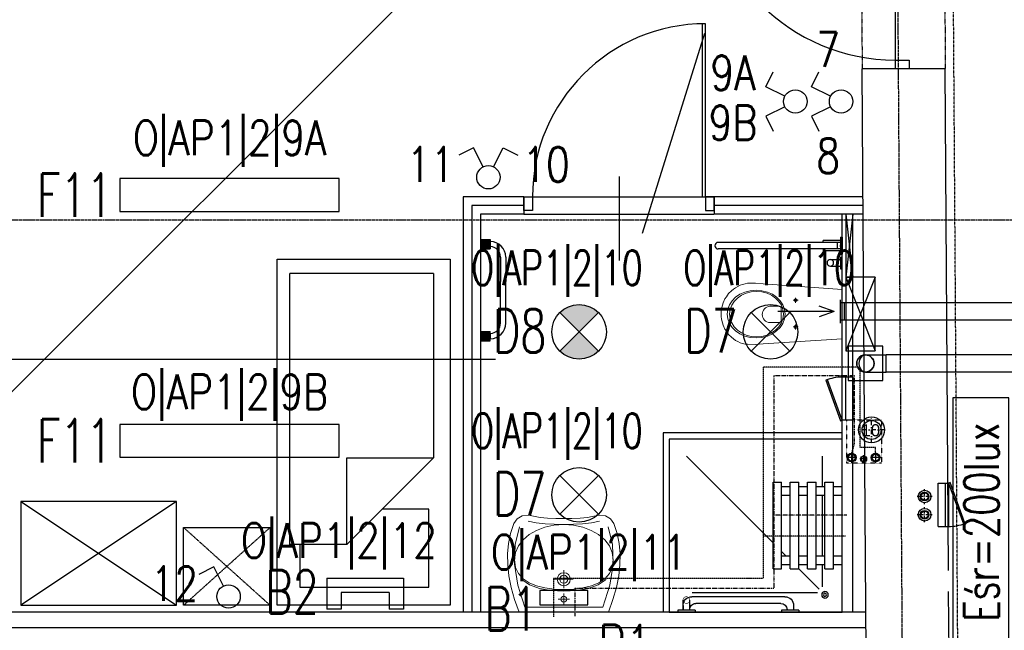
# Model space of a CAD drawing. Header units: inches. Extents: x -281236 to -70395, y 38777 to 102341.
# Tile 76 of 244: x -142724 to -142156, y 50287 to 50640. Entities that reach past the tile are written whole.
import ezdxf
from ezdxf.enums import TextEntityAlignment as Align

# ---------------------------------------------------------------- set-up
doc = ezdxf.new("R2010")
doc.units = ezdxf.units.IN
doc.header["$MEASUREMENT"] = 0
for name, pattern in [('00-inst$0$DASHDOT', [1, 0.5, -0.25, 0, -0.25]), ('CENTER', [2, 1.25, -0.25, 0.25, -0.25]), ('DASHDOT', [1, 0.5, -0.25, 0, -0.25]), ('DASHED', [0.75, 0.5, -0.25]), ('DASHED2', [0.375, 0.25, -0.125]), ('DIVIDE', [31.75, 12.7, -6.35, 0, -6.35, 0, -6.35])]:
    doc.linetypes.add(name, pattern=pattern)
doc.layers.get('0').update_dxf_attribs({"color": 101})
for name, color, linetype in [('Drz---drzwi', 5, 'Continuous'), ('E-90', 6, 'Continuous'), ('E-OPIS-POM', 6, 'Continuous'), ('E35', 6, 'Continuous'), ('Ins-kan', 54, 'Continuous'), ('Ins-went', 141, 'Continuous'), ('Ins-went-opis', 141, 'Continuous'), ('Ins-wod', 152, 'Continuous'), ('Mco-piony', 10, 'Continuous'), ('Mw-cr-rury', 160, 'DIVIDE'), ('Mw-wc-rury', 160, 'DASHDOT'), ('Os-osie glowne', 8, 'CENTER'), ('piony_K_nr', 240, 'Continuous'), ('Sc-cegla pelna', 32, 'Continuous'), ('Sc-gk', 120, 'Continuous'), ('Sc-gk-hatch', 8, 'Continuous'), ('Sc-nad', 5, 'DASHED2'), ('Sc-nadproza kon', 5, 'DASHED2'), ('stelaż_wc', 64, 'Continuous'), ('Suf-widok', 8, 'Continuous'), ('W-otwor-strop', 126, 'Continuous'), ('Wyp-grzejniki', 56, 'Continuous'), ('Wyp-meble', 155, 'Continuous'), ('Wyp-sanitar', 131, 'Continuous')]:
    doc.layers.add(name, color=color, linetype=linetype)
doc.styles.add('ROMANS', font='romans', dxfattribs={"width": 0.85})
doc.styles.add('TYTUL2', font='ARIAL.TTF')
doc.linetypes.add('BATTING', pattern='A,0.0001,-0.1,[134,ltypeshp.shx,S=0.1,R=0,X=-0.1,Y=0],-0.2,[134,ltypeshp.shx,S=0.1,R=180,X=0.1,Y=0],-0.1', length=0.4001)

# ---------------------------------------------------------------- blocks, each defined once
blk = doc.blocks.new('loz033')
blk.add_lwpolyline([(0, 200), (100, 200), (100, 0), (0, 0)], close=True)
for points in [[(86.95023490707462, 164.8447571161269), (86.95023490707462, 189.432731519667), (12.36357108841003, 189.432731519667), (12.36357108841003, 144.4367480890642), (39.3564732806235, 144.4367480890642)], [(9.764482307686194, 114.8447571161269), (59.76448230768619, 164.8447571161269)], [(59.76448230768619, 164.8447571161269), (59.76448230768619, 114.8447571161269), (9.764482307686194, 114.8447571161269)], [(59.76448230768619, 164.8447571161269), (92.63855321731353, 164.8447571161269), (92.63855321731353, 8.301362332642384)], [(9.764482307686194, 8.301362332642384), (9.764482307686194, 114.8447571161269)], [(9.764482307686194, 8.301362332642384), (92.63855321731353, 8.301362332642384)]]:
    blk.add_lwpolyline(points)
blk = doc.blocks.new('_szafka_nocna')
blk.add_lwpolyline([(-25, 0), (25, 0), (25, -45), (-25, -45)], close=True)
at = {"linetype": 'DASHED2'}
for points in [[(25, 0), (-25, -45)], [(-25, 0), (25, -45)]]:
    blk.add_lwpolyline(points, dxfattribs=at)
blk = doc.blocks.new('_0630_szafa_1os')
blk.add_lwpolyline([(-90.00000000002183, 0), (-90.00000000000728, -60), (-7.275957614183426e-12, -60), (0, 0)], close=True)
for points in [[(-90.00000000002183, 0), (-7.275957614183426e-12, -60)], [(0, 0), (-90.00000000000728, -60)]]:
    blk.add_lwpolyline(points)
blk = doc.blocks.new('_0630_BRODZIK_NIEPELNOSPRAWNI')
for p, q in [((27.5145487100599, -5), (27.5145487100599, 0)), ((32.5145487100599, -5), (32.5145487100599, 0)), ((25.0145487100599, -10), (25.0145487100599, -5)), ((25.0145487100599, -5), (75.0145487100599, -5)), ((67.5145487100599, -5.000000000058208), (67.5145487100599, -5.820766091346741e-11)), ((72.5145487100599, -5.000000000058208), (72.5145487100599, -5.820766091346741e-11)), ((75.0145487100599, -10), (75.0145487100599, -5)), ((25.0145487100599, -10), (75.0145487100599, -10)), ((27.5145487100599, -15), (27.5145487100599, -10)), ((32.5145487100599, -15), (32.5145487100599, -10)), ((67.5145487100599, -15.00000000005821), (67.5145487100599, -10.00000000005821)), ((72.5145487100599, -15.00000000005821), (72.5145487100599, -10.00000000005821)), ((11.24549740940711, -86.65147187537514), (11.24549740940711, -14.30211374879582)), ((25.0145487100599, -25.01347514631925), (13.26359198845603, -13.26302274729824)), ((27.5145487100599, -11.55817966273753), (14.61417230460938, -11.55817966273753)), ((25.0145487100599, -20), (25.0145487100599, -15)), ((25.0145487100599, -15), (75.0145487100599, -15)), ((67.5145487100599, -11.55817966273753), (32.5145487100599, -11.55817966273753)), ((90.02909742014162, -11.55817966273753), (72.5145487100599, -11.55817966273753)), ((75.0145487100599, -20), (75.0145487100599, -15)), ((25.0145487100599, -20), (75.0145487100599, -20)), ((27.5145487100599, -25), (27.5145487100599, -20)), ((32.5145487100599, -25), (32.5145487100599, -20)), ((67.5145487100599, -25.00000000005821), (67.5145487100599, -20.00000000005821)), ((72.5145487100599, -25.00000000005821), (72.5145487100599, -20.00000000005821)), ((1.049999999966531, -25), (0.04999999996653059, -25)), ((1.049999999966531, -25), (1.049999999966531, -35)), ((3.849999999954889, -28.10000000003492), (1.049999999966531, -28.10000000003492)), ((25.0145487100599, -30), (25.0145487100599, -25)), ((25.0145487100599, -25), (75.0145487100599, -25)), ((75.0145487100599, -30), (75.0145487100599, -25)), ((1.549999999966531, -31.90000000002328), (1.049999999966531, -31.90000000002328)), ((8.849999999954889, -33.10000000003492), (8.849999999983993, -86.90000000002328)), ((25.0145487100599, -30), (75.0145487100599, -30)), ((27.5145487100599, -35), (27.5145487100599, -30)), ((32.50521209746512, -35), (32.50521209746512, -30)), ((32.5145487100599, -32.51315326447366), (32.50521209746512, -32.50381705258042)), ((32.5145487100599, -35), (32.5145487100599, -30)), ((35.00150217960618, -35), (32.5145487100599, -32.51315326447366)), ((67.5145487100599, -35.00000000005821), (67.5145487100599, -30.00000000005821)), ((72.5145487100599, -35.00000000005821), (72.5145487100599, -30.00000000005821)), ((1.049999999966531, -35), (0.04999999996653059, -35)), ((5.049999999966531, -35.40000000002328), (5.049999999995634, -84.60000000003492)), ((25.0145487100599, -40), (25.0145487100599, -35)), ((25.0145487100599, -35), (75.0145487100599, -35)), ((75.0145487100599, -40), (75.0145487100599, -35)), ((25.0145487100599, -40), (75.0145487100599, -40)), ((90.02909742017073, -90.02523358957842), (40.00171677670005, -40)), ((1.049999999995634, -85.00000000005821), (0.04999999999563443, -85.00000000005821)), ((1.049999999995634, -85.00000000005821), (1.049999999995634, -95.00000000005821)), ((1.049999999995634, -88.10000000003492), (6.949999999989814, -88.07500000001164)), ((1.549999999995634, -88.10000000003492), (1.049999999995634, -88.10000000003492)), ((1.049999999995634, -91.90000000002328), (6.949999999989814, -91.92500000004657)), ((3.849999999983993, -91.90000000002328), (1.049999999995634, -91.90000000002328))]:
    blk.add_line(p, q)
blk.add_lwpolyline([(0, 0), (100.0000000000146, 0), (100.0000000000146, -100), (0, -100)], close=True)
at = {"linetype": 'DASHED', "ltscale": 0.5}
blk.add_lwpolyline([(103.5000000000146, 0), (103.5000000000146, -103.5), (0, -103.5)], dxfattribs=at)
for points in [[(100.0000000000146, 0), (103.5000000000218, 0)], [(1.049999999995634, -95.00000000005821), (0.0458230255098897, -95.00048435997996)], [(0, -100), (0, -103.5)]]:
    blk.add_lwpolyline(points)
at = {"const_width": 0.35}
blk.add_lwpolyline([(6.949999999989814, -88.07500000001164, 1), (6.949999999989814, -91.92500000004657, 1)], format="xyb", close=True, dxfattribs=at)
for radius in [1.900505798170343, 0.900505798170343]:
    blk.add_circle((9.999999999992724, -10.0000000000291), radius)
for centre, radius, start, end in [((3.849999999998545, -33.10000000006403), 5, 0, 90), ((1.550000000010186, -35.40000000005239), 3.5, 0, 90), ((1.549999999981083, -84.60000000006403), 3.5, 270, 0), ((3.849999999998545, -86.90000000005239), 5, 270, 0)]:
    blk.add_arc(centre, radius, start, end)
blk = doc.blocks.new('_0630_UMYWALKA_NIEPEŁNOSPRAWNY')
at = {"lineweight": 0}
for points in [[(0, -54.0117386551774), (4.599899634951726, -54.03674748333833), (9.416254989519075, -54.29201000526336), (13.64059101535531, -54.72405907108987), (16.46227673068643, -55.27985871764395), (20.39814885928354, -56.01028897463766), (23.99252112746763, -55.5847077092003), (26.92674656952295, -53.96646405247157), (28.8839029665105, -51.11890713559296), (30.72118946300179, -45.50830589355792), (31.91600778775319, -39.68512961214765), (32.47223862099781, -33.64420405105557), (32.39333145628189, -27.38078615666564), (31.68402934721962, -20.88927050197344), (30.34691941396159, -14.16534522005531), (28.38674471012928, -7.203836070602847), (25.80695472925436, 0), (0, 0), (-25.80729967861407, 0), (-28.38717589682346, -7.203836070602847), (-30.34747995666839, -14.16534522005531), (-31.68441741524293, -20.88927050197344), (-32.39406447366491, -27.38078615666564), (-32.47279916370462, -33.64420405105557), (-31.91665456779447, -39.68512961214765), (-30.72183624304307, -45.50830589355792), (-28.88454974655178, -51.11890713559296), (-26.92726399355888, -53.96646405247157), (-23.99286607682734, -55.5847077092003), (-20.39892499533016, -56.01028897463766), (-16.46270791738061, -55.27985871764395), (-13.6410222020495, -54.72405907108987), (-9.417117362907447, -54.29201000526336), (-4.600330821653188, -54.03674748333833), (0, -54.0117386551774)], [(0, -5.72486571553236), (0.6799814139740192, -5.862845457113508), (1.236643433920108, -6.238409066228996), (1.612207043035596, -6.795071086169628), (1.750617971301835, -7.475483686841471), (1.612207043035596, -8.155896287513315), (1.236643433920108, -8.712558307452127), (0.6799814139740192, -9.088121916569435), (0, -9.226532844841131), (-0.6804126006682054, -9.088121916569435), (-1.237074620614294, -8.712558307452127), (-1.613069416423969, -8.155896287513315), (-1.751049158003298, -7.475483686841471), (-1.613069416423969, -6.795071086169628), (-1.237074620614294, -6.238409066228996), (-0.6804126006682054, -5.862845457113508), (0, -5.72486571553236)], [(0, -15.26228416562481), (1.45741102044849, -15.55764704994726), (2.65007341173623, -16.3631037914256), (3.455530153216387, -17.55576618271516), (3.75132422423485, -19.01360838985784), (3.455530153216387, -20.47145059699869), (2.65007341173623, -21.66411298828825), (1.45741102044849, -22.46913854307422), (0, -22.76493261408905), (-1.458273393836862, -22.46913854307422), (-2.650935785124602, -21.66411298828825), (-3.455961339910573, -20.47145059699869), (-3.751755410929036, -19.01360838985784), (-3.455961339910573, -17.55576618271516), (-2.650935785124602, -16.3631037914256), (-1.458273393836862, -15.55764704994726), (0, -15.26228416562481)], [(0, -16.7127961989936), (0.8938500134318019, -16.89389460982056), (1.62557383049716, -17.38803455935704), (2.119282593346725, -18.11932718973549), (2.300812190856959, -19.01360838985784), (2.119282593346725, -19.90788958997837), (1.62557383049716, -20.63918222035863), (0.8938500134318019, -21.13289098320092), (0, -21.31442058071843), (-0.8942812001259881, -21.13289098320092), (-1.626005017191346, -20.63918222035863), (-2.119713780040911, -19.90788958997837), (-2.301243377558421, -19.01360838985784), (-2.119713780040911, -18.11932718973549), (-1.626005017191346, -17.38803455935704), (-0.8942812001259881, -16.89389460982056), (0, -16.7127961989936)]]:
    blk.add_lwpolyline(points, close=True, dxfattribs=at)
for points in [[(25.67371804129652, -49.28205182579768), (28.13622524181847, -38.98402005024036), (28.45228508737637, -27.73996467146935), (26.58697145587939, -15.64647150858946), (22.50665178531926, -2.800988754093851), (0, -2.800988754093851), (-22.50729856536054, -2.800988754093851), (-26.5875751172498, -15.64647150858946), (-28.45275939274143, -27.73996467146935), (-28.13691514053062, -38.98402005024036), (-25.67414922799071, -49.28205182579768)], [(0, -10.72835609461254), (0, -4.223042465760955)], [(-3.252872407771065, -7.475483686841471), (3.252441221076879, -7.475483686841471)], [(-28.44758515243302, -30.13650030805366), (-27.85733368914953, -25.83196355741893), (-26.16923778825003, -22.21948144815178), (-23.50734986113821, -19.26197192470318), (-19.99585167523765, -16.9240776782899), (-15.75858004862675, -15.16871665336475), (-10.91980298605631, -13.9596691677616), (-5.60370225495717, -13.26114672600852), (0.06597156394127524, -13.03606727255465), (5.73521419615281, -13.26114672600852), (11.05174611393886, -13.9596691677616), (15.8905231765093, -15.16871665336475), (20.12736361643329, -16.9240776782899), (23.63894803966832, -19.26197192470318), (26.30066349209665, -22.21948144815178), (27.98875939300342, -25.83196355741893), (28.5794851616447, -30.13650030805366)], [(-24.25731287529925, -18.74152958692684), (-19.75102387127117, -15.71287425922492), (-14.00796207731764, -13.62765541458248), (-7.309045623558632, -12.42335098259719), (0.06597156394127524, -12.03571414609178), (7.440557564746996, -12.42335098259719), (14.13947401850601, -13.62765541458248), (19.88244957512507, -15.71287425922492), (24.38878169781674, -18.74152958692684)], [(-0.0004311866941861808, -24.2645999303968), (-0.0004311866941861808, -13.76261684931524)], [(5.341109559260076, -19.01360838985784), (-5.341540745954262, -19.01360838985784)], [(-28.44758515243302, -30.13650030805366), (-27.86082630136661, -34.41559704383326), (-26.18187155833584, -38.32602915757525), (-23.53291923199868, -41.80570576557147), (-20.03616763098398, -44.79253598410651), (-15.81377194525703, -47.22356655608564), (-10.98793048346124, -49.03713778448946), (-5.681315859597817, -50.17115878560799), (-0.01509153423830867, -50.56310748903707), (5.658031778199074, -50.17115878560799), (10.98361861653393, -49.03713778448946), (15.83490009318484, -47.22356655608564), (20.08683206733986, -44.79253598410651), (23.6135080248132, -41.80570576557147), (26.28815907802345, -38.32602915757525), (27.98530989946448, -34.41559704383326), (28.5794851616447, -30.13650030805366)], [(20.64392527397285, -52.50560353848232), (15.93666015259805, -51.6337440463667), (10.85555616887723, -51.0779443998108), (5.511428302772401, -50.7403252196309), (0.01509153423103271, -50.52343831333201), (-5.481245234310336, -50.7403252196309), (-10.82537310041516, -51.0779443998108), (-15.90647708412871, -51.6337440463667), (-20.61369908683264, -52.50560353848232)]]:
    blk.add_lwpolyline(points, dxfattribs=at)
at = {"lineweight": 0, "const_width": 0.2824945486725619}
for points in [[(-0.1276312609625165, -20.35201188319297), (-0.1276312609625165, -20.35201188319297)], [(-0.07459529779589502, -21.39332774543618), (-0.07459529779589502, -21.39332774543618)]]:
    blk.add_lwpolyline(points, dxfattribs=at)
blk = doc.blocks.new('_0630_BARIERKA_NIEPEŁNOSPRAWNY')
for p, q in [((0, 13.30230256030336), (0, 6.697697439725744)), ((1, 13.30230256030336), (0, 13.30230256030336)), ((1, 6.69769743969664), (1, 13.30230256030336)), ((1, 8.065471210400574), (1, 11.86547121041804)), ((6.900000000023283, 11.86547121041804), (1, 11.86547121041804)), ((1, 6.69769743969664), (0, 6.697697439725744)), ((6.900000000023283, 8.065471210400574), (1, 8.065471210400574)), ((0, -5), (0, 5)), ((0.9952869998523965, 2.900000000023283), (10.9952869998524, 2.900000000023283)), ((0.9952869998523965, 1.907713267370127), (71.63479023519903, 1.907713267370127)), ((0.9952869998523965, 0.6000000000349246), (0.9952869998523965, -0.3999999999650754)), ((1, -5), (1, 5)), ((2.744808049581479, 1.900000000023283), (2.744808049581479, -1.899999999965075)), ((10.9952869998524, 1.900000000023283), (10.9952869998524, 2.900000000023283)), ((0.9952869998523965, -1.892286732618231), (71.63479023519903, -1.892286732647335)), ((0.9952869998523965, -1.899999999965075), (10.9952869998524, -1.899999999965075)), ((0.9952869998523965, -2.899999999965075), (10.9952869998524, -2.899999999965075)), ((10.9952869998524, -1.899999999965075), (10.9952869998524, -2.899999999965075))]:
    blk.add_line(p, q)
for points in [[(1, 5), (0, 5)], [(1, -5), (0, -5)]]:
    blk.add_lwpolyline(points)
for centre, radius, start, end in [((6.900000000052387, 9.965471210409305), 1.9, 90, 270), ((6.900000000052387, 9.965471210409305), 1.9, 90, 270), ((6.900000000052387, 9.965471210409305), 1.9, 270, 90), ((71.63479023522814, 0.007713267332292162), 1.900000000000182, 270, 90)]:
    blk.add_arc(centre, radius, start, end)
blk = doc.blocks.new('_0630_DRZWI_100')
at = {"ltscale": 25}
for p, q in [((-4, -5), (-4, 0)), ((-4, 0), (-4, -5)), ((4, 0), (-4, 0)), ((4, -5), (4, 0)), ((4, -5), (4, 0)), ((-4, -105), (-4, -5)), ((-4, -5), (4, -5)), ((-15.69999999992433, -55), (32.89999999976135, -55)), ((-4, -105), (4, -105)), ((-4, -110), (-4, -105)), ((4, -105), (4, -110)), ((4, -105), (4, -110)), ((4, -110), (-4, -110))]:
    blk.add_line(p, q, dxfattribs=at)
at = {"ltscale": 7}
for p, q in [((-4, -5), (-104, -4.999999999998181)), ((-4, -6.799999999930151), (-103.9837986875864, -6.799999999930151))]:
    blk.add_line(p, q, dxfattribs=at)
blk.add_arc((-4, -5), 100, 180, 270)
blk = doc.blocks.new('_GJKHGJ')
at = {"ltscale": 25}
for p, q in [((-8, -5), (-8, 0)), ((-8, 0), (-8, -5)), ((0, 0), (-8, 0)), ((0, -5), (0, 0)), ((0, -5), (0, 0)), ((-8, -115), (-7.999999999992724, -4.999999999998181)), ((-8, -5), (0, -5)), ((-19.69999999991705, -60), (28.89999999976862, -60)), ((-8, -115), (0, -115)), ((-8, -120), (-8, -115)), ((0, -115), (0, -120)), ((0, -115), (0, -120)), ((0, -120), (-8, -120))]:
    blk.add_line(p, q, dxfattribs=at)
at = {"ltscale": 7}
for p, q in [((-8, -5), (-118, -4.999999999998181)), ((-8, -6.799999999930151), (-117.985271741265, -6.799999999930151))]:
    blk.add_line(p, q, dxfattribs=at)
blk.add_arc((-8, -5), 110, 180, 270)
blk = doc.blocks.new('g-1')
at = {"layer": 'Wyp-grzejniki', "ltscale": 10}
h = blk.add_hatch(color=256, dxfattribs=at)
h.paths.add_polyline_path([(0.04198095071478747, 0), (-5.358019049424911, 9.888899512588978e-07), (-5.358020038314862, -5.399999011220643), (0.04197996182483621, -5.400000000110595)])
edge = h.paths.add_edge_path(flags=16)
edge.add_line((-5.358019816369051, -4.20012131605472), (-5.358019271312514, -1.199876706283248))
blk.add_hatch(color=256, dxfattribs=at).paths.add_polyline_path([(-0.01600215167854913, -58.58515187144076), (-0.0160011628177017, -53.18515187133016), (-5.416001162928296, -53.18515088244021), (-5.416002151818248, -58.58515088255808)])
at = {"layer": 'Wyp-grzejniki'}
for p, q in [((-5.400000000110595, 9.888899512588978e-07), (-5.400000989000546, -5.399999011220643)), ((0, 0), (-5.400000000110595, 9.888899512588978e-07)), ((0, 0), (-9.888899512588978e-07, -5.400000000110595)), ((-5.400000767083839, -4.20012131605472), (-5.400000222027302, -1.199876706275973)), ((-5.400000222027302, -1.199876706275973), (-5.400000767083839, -4.20012131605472)), ((-9.888899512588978e-07, -5.400000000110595), (-5.400000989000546, -5.399999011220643)), ((-14.30616789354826, -10.19938590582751, -1.243458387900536e-08), (-14.30617230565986, -34.29257331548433, -1.239034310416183e-08)), ((-11.30616789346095, -10.19938645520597, -1.243458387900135e-08), (-11.30617230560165, -34.29257386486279, -1.239034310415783e-08)), ((-14.30617488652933, -48.38576072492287, -1.236446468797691e-08), (-14.30617230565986, -34.29257331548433, -1.239034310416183e-08)), ((-11.30617488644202, -48.38576127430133, -1.23644646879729e-08), (-11.30617230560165, -34.29257386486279, -1.239034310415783e-08)), ((-5.400010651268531, -58.58515088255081), (-5.400009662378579, -53.18515088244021)), ((-9.662267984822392e-06, -53.18515187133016), (-5.400009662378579, -53.18515088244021)), ((-5.400010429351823, -57.38527318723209), (-5.400009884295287, -54.38502857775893)), ((-1.065115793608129e-05, -58.58515187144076), (-9.662267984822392e-06, -53.18515187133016)), ((-1.065115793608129e-05, -58.58515187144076), (-5.400010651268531, -58.58515088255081))]:
    blk.add_line(p, q, dxfattribs=at)
for centre, radius, start, end in [((-5.306167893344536, -10.19938755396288, -1.243458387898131e-08), 9.00000000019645, 90.5973659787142, 179.9999895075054), ((-5.306167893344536, -10.19938755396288, -1.243458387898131e-08), 6.000000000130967, 90.8960744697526, 179.9999895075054), ((-5.306174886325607, -48.38576237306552, -1.236446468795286e-08), 9.00000000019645, 179.9999895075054, 269.4026135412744), ((-5.306174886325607, -48.38576237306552, -1.236446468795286e-08), 6.000000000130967, 179.9999895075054, 269.1039052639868)]:
    blk.add_arc(centre, radius, start, end, dxfattribs=at)
blk = doc.blocks.new('_0630_WC_NIEPEŁNOSPRAWNY')
at = {"lineweight": 0}
for p, q in [((-14.26044946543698, 0), (-17.49471912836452, -45.69999999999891)), ((-14.26044946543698, 0), (14.26044946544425, 0)), ((14.26044946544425, 0), (17.1525273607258, -45.70464459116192)), ((-8.009799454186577, -26.98395776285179), (-9.420152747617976, -26.98395776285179)), ((-8.009799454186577, -26.98395776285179), (-8.009799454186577, -25.53926559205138)), ((-8.009799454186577, -26.98395776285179), (-6.526574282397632, -26.98395776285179)), ((-8.009799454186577, -26.98395776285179), (-8.009799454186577, -28.40553939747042)), ((7.490200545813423, -26.98395776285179), (6.079847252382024, -26.98395776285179)), ((7.490200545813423, -26.98395776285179), (7.490200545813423, -25.53926559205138)), ((7.490200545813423, -26.98395776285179), (8.973425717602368, -26.98395776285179)), ((7.490200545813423, -26.98395776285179), (7.490200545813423, -28.40553939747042)), ((-4.440070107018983, -36.51248908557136), (-4.440070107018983, -41.76659104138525)), ((-3.49908735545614, -35.21439024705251), (4.000928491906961, -35.21439024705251)), ((4.941911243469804, -36.51248908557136), (4.941911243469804, -41.76659104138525)), ((-17.49471912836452, -45.69999999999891), (-17.82067442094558, -50.14040847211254)), ((-17.82067442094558, -50.14040847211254), (-17.76542065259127, -54.69174354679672)), ((17.1525273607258, -45.70464459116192), (17.52067442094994, -50.14040847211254)), ((17.52067442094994, -50.14040847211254), (17.46542065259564, -54.69174354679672)), ((-17.76542065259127, -54.69174354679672), (-17.50824460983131, -56.08355764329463)), ((-17.50824460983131, -56.08355764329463), (-17.11556934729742, -57.5270070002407)), ((17.50824460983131, -56.08355764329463), (17.1155693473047, -57.5270070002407)), ((17.46542065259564, -54.69174354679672), (17.50824460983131, -56.08355764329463)), ((-17.11556934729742, -57.5270070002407), (-16.60128430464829, -58.93290689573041)), ((-16.60128430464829, -58.93290689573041), (-15.96901805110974, -60.29133791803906)), ((-15.96901805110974, -60.29133791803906), (-15.22323157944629, -61.59271557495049)), ((-15.22323157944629, -61.59271557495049), (-14.36918683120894, -62.82785791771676)), ((15.22323157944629, -61.59271557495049), (14.36918683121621, -62.82785791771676)), ((15.96901805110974, -60.29133791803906), (15.22323157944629, -61.59271557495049)), ((16.60128430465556, -58.93290689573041), (15.96901805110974, -60.29133791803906)), ((17.1155693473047, -57.5270070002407), (16.60128430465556, -58.93290689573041)), ((-14.36918683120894, -62.82785791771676), (-13.41290957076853, -63.98805032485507)), ((-13.41290957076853, -63.98805032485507), (-11.77135984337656, -65.59644362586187)), ((-11.77135984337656, -65.59644362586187), (-10.00146959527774, -66.94005631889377)), ((-10.00146959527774, -66.94005631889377), (-8.710203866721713, -67.72472016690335)), ((-8.710203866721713, -67.72472016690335), (-6.538240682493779, -68.77378328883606)), ((8.710203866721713, -67.72472016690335), (6.538240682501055, -68.77378328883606)), ((10.00146959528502, -66.94005631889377), (8.710203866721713, -67.72472016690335)), ((11.77135984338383, -65.59644362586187), (10.00146959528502, -66.94005631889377)), ((13.41290957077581, -63.98805032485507), (11.77135984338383, -65.59644362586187)), ((14.36918683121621, -62.82785791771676), (13.41290957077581, -63.98805032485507)), ((-6.538240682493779, -68.77378328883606), (-5.069820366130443, -69.2455219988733)), ((-5.069820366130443, -69.2455219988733), (-3.019381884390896, -69.72479742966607)), ((-3.019381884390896, -69.72479742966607), (-1.515462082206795, -69.92252014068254)), ((-1.515462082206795, -69.92252014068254), (0, -69.99537917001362)), ((1.515462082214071, -69.92252014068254), (0, -69.99537917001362)), ((3.019381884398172, -69.72479742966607), (1.515462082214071, -69.92252014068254)), ((5.069820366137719, -69.2455219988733), (3.019381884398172, -69.72479742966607)), ((6.538240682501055, -68.77378328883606), (5.069820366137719, -69.2455219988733))]:
    blk.add_line(p, q, dxfattribs=at)
for centre, radius, start, end in [((-3.244368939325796, -36.38913916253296), 1.202046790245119, 102.2339496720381, 185.8898644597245), ((3.746210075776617, -36.38913916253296), 1.20204679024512, 354.1101355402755, 77.7660503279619), ((0.2509205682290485, -41.5369819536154), 4.696606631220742, 182.8022099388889, 357.197790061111)]:
    blk.add_arc(centre, radius, start, end, dxfattribs=at)
for centre, major_axis, ratio, start_param in [((-8.009799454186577, -26.98395776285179), (0.5985531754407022, 0.5985531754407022), 0.999999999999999, 5.497787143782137), ((7.490200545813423, -26.98395776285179), (0.598553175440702, 0.5985531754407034), 0.9999999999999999, 5.497787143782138)]:
    blk.add_ellipse(centre, major_axis=major_axis, ratio=ratio, start_param=start_param, end_param=11.78097245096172, dxfattribs=at)
for centre, major_axis, ratio in [((0.05375849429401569, -49.75009780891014), (0, -16.75), 0.8235294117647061), ((0.05375849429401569, -49.50009780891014), (0, -15.54479430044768), 0.845174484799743)]:
    blk.add_ellipse(centre, major_axis=major_axis, ratio=ratio, dxfattribs=at)
blk = doc.blocks.new('rewizja')
at = {"layer": 'Wyp-meble'}
for p, q in [((-25.0000000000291, 5.999999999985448), (-25, -2.91038304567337e-11)), ((-25.0000000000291, 6), (-5.820766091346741e-11, 6)), ((-2.91038304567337e-11, 5.999999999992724), (0, 0)), ((-25, 3.999999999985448), (-25, 1.999999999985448)), ((0, 1.999999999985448), (-25, 1.999999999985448)), ((0, -1.455191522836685e-11), (-25, -1.455191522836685e-11))]:
    blk.add_line(p, q, dxfattribs=at)
blk.add_lwpolyline([(-23.15029537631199, -9.490196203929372), (0.3420201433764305, -0.9396926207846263), (0, 0), (-23.49231551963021, -8.550503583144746)], close=True, dxfattribs=at)
blk.add_arc((-2.91038304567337e-11, -1.455191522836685e-11), 25, 180, 202.2924427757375, dxfattribs=at)
blk = doc.blocks.new('_gslkflhklgj')
at = {"linetype": '00-inst$0$DASHDOT', "ltscale": 5}
for p, q in [((2.764863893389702e-10, -7.499999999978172), (-2.983142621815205e-10, 7.500000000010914)), ((7.499999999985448, 3.074092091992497e-10), (-7.500000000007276, -2.801243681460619e-10))]:
    blk.add_line(p, q, dxfattribs=at)
for centre, radius in [((-1.455191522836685e-11, 1.637090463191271e-11), 7.5), ((0, 0), 5.5)]:
    blk.add_circle(centre, radius)
blk = doc.blocks.new('pion_woda')
at = {"layer": 'Ins-wod'}
for p, q in [((3, 0), (-3, 0)), ((0, 3), (0, -3))]:
    blk.add_line(p, q, dxfattribs=at)
for centre, radius in [((0, 0.02268880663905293), 2.550088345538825), ((0, 0), 2)]:
    blk.add_circle(centre, radius, dxfattribs=at)
blk = doc.blocks.new('pion_mały')
at = {"layer": 'Ins-wod'}
for p, q in [((0, 2.084117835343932), (0, -2.115882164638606)), ((2.100000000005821, -0.01588216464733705), (-2.099999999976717, -0.01588216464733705))]:
    blk.add_line(p, q, dxfattribs=at)
for centre, radius in [((0, 0), 1.785061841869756), ((0, -0.01588216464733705), 1.399999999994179)]:
    blk.add_circle(centre, radius, dxfattribs=at)
blk = doc.blocks.new('piony_W')
for name, p in [('pion_woda', (-6.910155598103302, 0.7582196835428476)), ('pion_mały', (0, 0.01588216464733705)), ('pion_woda', (6.910155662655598, 0.7582196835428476))]:
    blk.add_blockref(name, p)
blk = doc.blocks.new('pco')
at = {"layer": 'Mco-piony', "color": 9, "linetype": 'DASHDOT', "ltscale": 3}
for p, q in [((-2604.832822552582, -19.79275673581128), (-2604.832822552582, -8.89275673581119)), ((-2599.382822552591, -14.34276699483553), (-2610.282822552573, -14.34276699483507))]:
    blk.add_line(p, q, dxfattribs=at)
at = {"layer": 'Mco-piony', "color": 9}
blk.add_circle((-2604.832822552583, -14.34275673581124), 4.529712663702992, dxfattribs=at)
at = {"layer": 'Mco-piony'}
blk.add_circle((-2604.832822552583, -14.34275673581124), 3.2, dxfattribs=at)
at = {"layer": 'Mco-piony', "color": 8}
blk.add_circle((-2604.832822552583, -14.34275673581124), 2.6, dxfattribs=at)
blk = doc.blocks.new('0630_STRZAŁKA')
at = {"ltscale": 0.5}
for points in [[(0, 2.091837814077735e-11), (-3.029876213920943, -8.560130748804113)], [(0, 2.091837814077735e-11), (-7.275957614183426e-12, -32.43254493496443)], [(-7.275957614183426e-12, 2.091837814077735e-11), (3.029876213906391, -8.560130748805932)]]:
    blk.add_lwpolyline(points, dxfattribs=at)

msp = doc.modelspace()

# ---------------------------------------------------------------- hatches: boundary and pattern name
at = {"layer": 'E35'}
h = msp.add_hatch(color=256, dxfattribs=at)
edge = h.paths.add_edge_path()
edge.add_line((-142401.2436162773, 50459.63008051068), (-142390.106684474, 50470.76701231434))
edge.add_ellipse((-142401.2436162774, 50459.63008051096), major_axis=(-11.1369318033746, -11.13693180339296), ratio=1, start_angle=179.9999999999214, end_angle=269.999999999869)
edge.add_line((-142412.3805480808, 50470.76701231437), (-142401.2436162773, 50459.63008051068))
edge = h.paths.add_edge_path()
edge.add_line((-142390.1066844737, 50448.49314870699), (-142401.2436162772, 50459.63008051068))
edge.add_line((-142401.2436162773, 50459.63008051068), (-142412.3805480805, 50448.49314870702))
edge.add_ellipse((-142401.2436162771, 50459.63008051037), major_axis=(-11.13693180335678, -11.13693180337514), ratio=1, start_angle=359.9999999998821, end_angle=449.9999999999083)

# ---------------------------------------------------------------- linework, layer by layer
at = {"layer": 'E-OPIS-POM'}
msp.add_line((-142328.9414312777, 50632.08076681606), (-142364.7619650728, 50516.50531971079), dxfattribs=at)
at = {"layer": 'E35'}
for p, q in [((-142086.5034193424, 51067.37518938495), (-143223.5092281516, 49930.36938057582)), ((-142293.4959879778, 50601.29079959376), (-142289.2219514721, 50609.82646664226)), ((-142267.0990829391, 50601.29079959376), (-142262.8250464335, 50609.82646664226)), ((-142282.4602819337, 50595.76492677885), (-142293.4959879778, 50601.29079959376)), ((-142256.0633768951, 50595.76492677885), (-142267.0990829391, 50601.29079959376)), ((-142282.4602819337, 50589.72052638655), (-142293.4959879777, 50584.19465357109)), ((-142256.0633768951, 50589.72052638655), (-142267.0990829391, 50584.19465357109)), ((-142293.4959879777, 50584.19465357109), (-142289.2219514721, 50575.65898652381)), ((-142267.0990829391, 50584.19465357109), (-142262.8250464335, 50575.65898652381)), ((-142462.1936704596, 50566.02054732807), (-142470.7293375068, 50561.74651082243)), ((-142456.6677976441, 50554.98484128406), (-142462.1936704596, 50566.02054732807)), ((-142450.6233972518, 50554.98484128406), (-142445.0975244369, 50566.02054732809)), ((-142445.0975244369, 50566.02054732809), (-142436.5618573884, 50561.74651082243)), ((-142412.380548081, 50470.76701231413), (-142390.1066844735, 50448.49314870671)), ((-142412.3805480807, 50448.49314870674), (-142390.1066844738, 50470.76701231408)), ((-142301.8927839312, 50470.76701231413), (-142279.6189203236, 50448.49314870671)), ((-142301.8927839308, 50448.49314870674), (-142279.6189203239, 50470.76701231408)), ((-142859.9651300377, 50443.80800366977), (-142449.5351250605, 50443.80800366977)), ((-142412.380548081, 50376.56785221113), (-142390.1066844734, 50354.29398860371)), ((-142412.3805480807, 50354.29398860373), (-142390.1066844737, 50376.56785221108)), ((-142612.1705130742, 50323.7760591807), (-142620.7061801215, 50319.50202267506)), ((-142606.6446402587, 50312.74035313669), (-142612.1705130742, 50323.7760591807)), ((-142546.810886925, 50317.27984365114), (-142502.5632872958, 50317.27984365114)), ((-142546.810886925, 50317.27984365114), (-142546.8108869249, 50299.37993020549)), ((-142502.5632872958, 50317.27984365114), (-142502.5632872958, 50299.37993020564)), ((-142510.8379291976, 50309.00520174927), (-142538.536245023, 50309.00520174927)), ((-142538.536245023, 50309.00520174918), (-142538.536245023, 50299.37993020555)), ((-142510.8379291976, 50309.00520174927), (-142510.8379291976, 50299.37993020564)), ((-142538.536245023, 50299.37993020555), (-142546.8108869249, 50299.3799302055)), ((-142502.5632872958, 50299.37993020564), (-142510.8379291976, 50299.37993020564))]:
    msp.add_line(p, q, dxfattribs=at)
for points in [[(-142666.343623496, 50529.1990833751), (-142539.7436234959, 50529.1990833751), (-142539.7436234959, 50548.1990833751), (-142666.343623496, 50548.1990833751)], [(-142666.343623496, 50387.1990833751), (-142539.7436234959, 50387.1990833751), (-142539.7436234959, 50406.1990833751), (-142666.343623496, 50406.1990833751)], [(-142396.2391450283, 50301.92212584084), (-142396.2391450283, 50310.19676774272), (-142423.9374608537, 50310.19676774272), (-142423.9374608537, 50301.92212584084)]]:
    msp.add_lwpolyline(points, close=True, dxfattribs=at)
at = {"layer": 'E35', "linetype": 'Continuous', "ltscale": 0.3}
msp.add_lwpolyline([(-142153.1286827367, 50281.13296201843), (-142153.1286827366, 50421.46600156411), (-142185.4075328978, 50421.46600156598), (-142185.4075328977, 50281.13296201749)], close=True, dxfattribs=at)
at = {"layer": 'E35'}
for centre, radius in [((-142276.4246538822, 50592.74272658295), 6.750000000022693), ((-142250.0277488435, 50592.74272658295), 6.750000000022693), ((-142453.6455974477, 50548.94921323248), 6.750000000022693), ((-142401.2436162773, 50459.63008051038), 15.74999999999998), ((-142290.7558521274, 50459.63008051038), 15.74999999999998), ((-142401.2436162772, 50365.43092040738), 15.74999999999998), ((-142603.6224400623, 50306.70472508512), 6.750000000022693)]:
    msp.add_circle(centre, radius, dxfattribs=at)
at = {"layer": 'Ins-went'}
for p, q in [((-142250.3109289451, 50464.61063320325), (-142250.3109289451, 50478.11063320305)), ((-142248.3109289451, 50476.36063320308), (-142250.3109289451, 50476.36063320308)), ((-142117.7109289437, 50476.36063320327), (-142248.3109289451, 50476.36063320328)), ((-142248.3109289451, 50476.36063320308), (-142248.3109289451, 50466.36063320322)), ((-142248.3109289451, 50466.36063320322), (-142250.3109289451, 50466.36063320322)), ((-142117.7109289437, 50466.36063320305), (-142248.3109289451, 50466.36063320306)), ((-142235.9981151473, 50446.36063320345), (-142223.9872700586, 50446.36063320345)), ((-142223.9872700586, 50436.36063320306), (-142223.9872700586, 50446.36063320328)), ((-142117.7109289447, 50446.36063320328), (-142223.9872700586, 50446.36063320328)), ((-142235.9981151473, 50436.36063320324), (-142223.9872700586, 50436.36063320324)), ((-142117.7109289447, 50436.36063320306), (-142223.9872700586, 50436.36063320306))]:
    msp.add_line(p, q, dxfattribs=at)
msp.add_circle((-142235.9981151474, 50441.36063320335), 4.99999999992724, dxfattribs=at)
for centre, major_axis, ratio, start_param, end_param in [((-142235.9981151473, 50441.36063320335), (0, 5.000000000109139), 1, 0, 3.14159265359), ((-142235.9981151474, 50441.36063320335), (1.224646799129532e-15, 4.99999999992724), 0.75, 0, 3.141592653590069), ((-142235.9981151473, 50441.36063320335), (0, 5.000000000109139), 1, 3.14159265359, 6.28318530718)]:
    msp.add_ellipse(centre, major_axis=major_axis, ratio=ratio, start_param=start_param, end_param=end_param, dxfattribs=at)
at = {"layer": 'Mw-cr-rury', "ltscale": 0.03}
for p, q in [((-142239.0199889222, 50439.25445517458), (-142294.9187798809, 50439.25445517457)), ((-142294.9187798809, 50439.25445517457), (-142294.9187798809, 50317.07529512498)), ((-142239.0199889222, 50392.79898866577), (-142239.0199889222, 50439.25445517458)), ((-142230.1244337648, 50392.79898866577), (-142239.0199889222, 50392.79898866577)), ((-142230.1244337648, 50388.96889463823), (-142230.1244337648, 50392.79898866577)), ((-142247.4403122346, 50341.48014867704), (-142294.9187798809, 50341.48014867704)), ((-142294.9187798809, 50317.07529512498), (-142415.9891983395, 50317.07529512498)), ((-142415.9891983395, 50317.07529512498), (-142415.9891983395, 50295.04270710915))]:
    msp.add_line(p, q, dxfattribs=at)
at = {"layer": 'Mw-wc-rury'}
for p, q in [((-142242.2023706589, 50434.22916273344), (-142288.8223073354, 50434.22916273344)), ((-142288.8223073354, 50434.22916273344), (-142288.8223073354, 50311.31281314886)), ((-142242.2023706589, 50395.25221368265), (-142242.2023706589, 50434.22916273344)), ((-142243.9447450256, 50388.96889463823), (-142242.2023706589, 50395.25221368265)), ((-142246.7618119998, 50353.68272820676), (-142288.8223073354, 50353.68272820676)), ((-142288.8223073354, 50311.31281314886), (-142403.7807074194, 50311.31281314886)), ((-142403.7807074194, 50311.31281314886), (-142403.7807074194, 50295.38182040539))]:
    msp.add_line(p, q, dxfattribs=at)
at = {"layer": 'Os-osie glowne'}
for p, q in [((-142198.6918037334, 47893.27471454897), (-142226.0314843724, 51985.69484066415)), ((-143318.4675761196, 50524.288321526), (-138010.6848315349, 50524.28832158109))]:
    msp.add_line(p, q, dxfattribs=at)
at = {"layer": 'Sc-cegla pelna'}
for p, q in [((-142237.0478762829, 50491.19908337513), (-142237.8528844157, 50611.6990833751)), ((-142189.8518133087, 50611.69908337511), (-142237.8528844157, 50611.6990833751)), ((-142187.9142607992, 50321.6708614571), (-142189.8518133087, 50611.69908337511)), ((-142235.2808667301, 50226.69908342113), (-142237.0478762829, 50491.19908337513)), ((-142186.9190450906, 50172.69908342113), (-142187.9142607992, 50309.6708614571))]:
    msp.add_line(p, q, dxfattribs=at)
at = {"layer": 'Sc-gk'}
for p, q in [((-142433.1939997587, 50537.69908337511), (-142468.1939997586, 50537.69908337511)), ((-142468.1939997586, 50537.69908337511), (-142468.1939997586, 50297.69908337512)), ((-142433.1939997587, 50537.69908337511), (-142433.1939997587, 50527.69908337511)), ((-142237.3585225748, 50537.6990833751), (-142323.1939997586, 50537.6990833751)), ((-142323.1939997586, 50537.6990833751), (-142323.1939997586, 50527.69908337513)), ((-142433.1939997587, 50527.69908337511), (-142458.1939997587, 50527.6990833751)), ((-142458.1939997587, 50527.6990833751), (-142458.1939997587, 50297.69908337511)), ((-142237.2917169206, 50527.69908337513), (-142323.1939997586, 50527.69908337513)), ((-142249.3197175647, 50297.69908337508), (-142249.3197175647, 50527.6990833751)), ((-142243.3197175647, 50297.69908337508), (-142243.3197175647, 50527.6990833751)), ((-142235.7551868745, 50297.69908337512), (-142732.7506543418, 50297.6990833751))]:
    msp.add_line(p, q, dxfattribs=at)
at = {"layer": 'Sc-gk-hatch', "linetype": 'BATTING', "ltscale": 0.22}
for p, q in [((-142433.1939997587, 50532.69908337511), (-142463.1939997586, 50532.69908337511)), ((-142463.1939997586, 50532.69908337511), (-142463.1939997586, 50297.69908337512)), ((-142237.3585225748, 50532.6990833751), (-142323.1939997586, 50532.6990833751))]:
    msp.add_line(p, q, dxfattribs=at)
at = {"layer": 'Sc-gk-hatch', "linetype": 'BATTING', "ltscale": 0.3}
msp.add_line((-142235.7418361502, 50288.69908337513), (-142732.6892812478, 50288.69908337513), dxfattribs=at)
at = {"layer": 'Sc-nad'}
msp.add_line((-142433.1939997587, 50527.69908337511), (-142323.1939997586, 50527.69908337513), dxfattribs=at)
at = {"layer": 'Sc-nadproza kon', "linetype": 'DASHDOT', "ltscale": 0.5}
for points in [[(-142238.6545522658, 50731.6990833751), (-142237.8528844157, 50611.6990833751)], [(-142190.6534811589, 50731.6990833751), (-142189.8518133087, 50611.69908337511)]]:
    msp.add_lwpolyline(points, dxfattribs=at)
at = {"layer": 'stelaż_wc', "ltscale": 5}
for p, q in [((-142247.3197175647, 50527.69908337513), (-142243.3197175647, 50491.19908337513)), ((-142243.3197175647, 50527.6990833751), (-142247.3197175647, 50491.19908337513)), ((-142230.3197175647, 50491.19908337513), (-142247.3197175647, 50448.69908337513)), ((-142247.3197175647, 50491.19908337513), (-142230.3197175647, 50448.69908337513))]:
    msp.add_line(p, q, dxfattribs=at)
for points in [[(-142243.3197175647, 50491.19908337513), (-142243.3197175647, 50527.69908337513), (-142247.3197175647, 50527.69908337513), (-142247.3197175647, 50491.19908337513)], [(-142230.3197175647, 50448.69908337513), (-142230.3197175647, 50491.19908337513), (-142247.3197175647, 50491.19908337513), (-142247.3197175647, 50448.69908337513)]]:
    msp.add_lwpolyline(points, close=True, dxfattribs=at)
at = {"layer": 'Suf-widok', "linetype": 'DIVIDE', "ltscale": 0.02}
msp.add_lwpolyline([(-141995.726385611, 50821.69803859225), (-141995.726385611, 48561.54083421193), (-142171.2562954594, 48562.40751034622), (-142186.2506728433, 50821.69803859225)], dxfattribs=at)
at = {"layer": 'W-otwor-strop', "linetype": 'Continuous'}
msp.add_lwpolyline([(-142245.9981151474, 50431.44385089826), (-142225.9981151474, 50431.44385089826), (-142225.9981151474, 50451.44385089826), (-142245.9981151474, 50451.44385089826)], close=True, dxfattribs=at)
at = {"layer": 'W-otwor-strop', "linetype": 'DASHED2', "ltscale": 0.3}
msp.add_lwpolyline([(-142246.7350639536, 50408.828957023), (-142226.7350639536, 50408.828957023), (-142226.7350639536, 50383.828957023), (-142246.7350639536, 50383.828957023)], close=True, dxfattribs=at)

# ---------------------------------------------------------------- block references
for p, rotation in [((-142249.3197175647, 50408.51551516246), 270), ((-142187.9705732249, 50372.15112975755), 90)]:
    msp.add_blockref('rewizja', p, dxfattribs=dict(rotation=rotation))
msp.add_blockref('piony_W', (-142237.0345894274, 50386.21067495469))
at = {"layer": 'Drz---drzwi'}
msp.add_blockref('_GJKHGJ', (-142210.6540167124, 50731.6990833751), dxfattribs=at)
at = {"layer": 'Drz---drzwi', "rotation": 270}
msp.add_blockref('_0630_DRZWI_100', (-142323.1939997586, 50533.6990833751), dxfattribs=at)
at = {"layer": 'Ins-kan'}
msp.add_blockref('_gslkflhklgj', (-142232.3995636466, 50402.97299856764), dxfattribs=at)
at = {"layer": 'Ins-went-opis', "rotation": 270}
msp.add_blockref('0630_STRZAŁKA', (-142254.051763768, 50471.36063320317), dxfattribs=at)
at = {"layer": 'Mco-piony', "xscale": 0.799999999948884, "yscale": 0.8000000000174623, "zscale": 0.8, "rotation": 0.001351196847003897}
for p in [(-140117.9549362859, 50375.99713525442, 4.604484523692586e-07), (-140117.9545853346, 50365.46673357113, -1.141829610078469e-08)]:
    msp.add_blockref('pco', p, dxfattribs=at)
at = {"layer": 'Wyp-grzejniki', "rotation": 180}
msp.add_blockref('g-1', (-142457.9307295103, 50454.49766435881), dxfattribs=at)
at = {"layer": 'Wyp-meble', "rotation": 180}
msp.add_blockref('loz033', (-142475.6274835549, 50501.60786720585), dxfattribs=at)
at = {"layer": 'Wyp-meble'}
for name, p in [('_0630_szafa_1os', (-142633.6274835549, 50361.60786720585)), ('_szafka_nocna', (-142604.6187990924, 50346.60786720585))]:
    msp.add_blockref(name, p, dxfattribs=at)
at = {"layer": 'Wyp-sanitar'}
for name, p, rotation in [('_0630_BARIERKA_NIEPEŁNOSPRAWNY', (-142249.3197175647, 50509.44908337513), 180), ('_0630_WC_NIEPEŁNOSPRAWNY', (-142249.3197175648, 50469.94908337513), 270)]:
    msp.add_blockref(name, p, dxfattribs=dict(at, rotation=rotation))
at = {"layer": 'Wyp-sanitar', "xscale": -1}
for name, p, rotation in [('_0630_BRODZIK_NIEPELNOSPRAWNI', (-142249.3197175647, 50297.6990833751), 270), ('_0630_UMYWALKA_NIEPEŁNOSPRAWNY', (-142410.0883029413, 50297.69908337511), 180)]:
    msp.add_blockref(name, p, dxfattribs=dict(at, rotation=rotation))

# ---------------------------------------------------------------- texts
at = {"layer": 'E-90', "style": 'ROMANS'}
for s, rotation, width, p in [('7', 359.9999999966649, 0.8, (-142257.4531205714, 50622.77480909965)), ('9A', 359.9999999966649, 0.8, (-142312.4162571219, 50609.37000905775)), ('9B', 359.9999999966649, 0.8, (-142312.4162571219, 50580.50758312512)), ('O|AP1|2|9A', 359.9999999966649, 0.8, (-142603.0436234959, 50570.29537385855)), ('8', 359.9999999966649, 0.8, (-142257.4531205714, 50561.41137656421)), ('11', 359.9999999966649, 0.8, (-142487.0207553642, 50556.37458496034)), ('10', 359.9999999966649, 0.8, (-142420.3446917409, 50556.37458496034)), ('O|AP1|2|10', 359.9999999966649, 0.7, (-142414.0664729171, 50495.14137196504)), ('O|AP1|2|10', 359.9999999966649, 0.7, (-142291.554673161, 50495.14137196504)), ('O|AP1|2|9B', 359.9999999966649, 0.8, (-142603.0436234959, 50423.49930959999)), ('O|AP1|2|10', 359.9999999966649, 0.7, (-142414.0658234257, 50400.94221186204)), ('Eśr=200lux', 89.99999999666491, 0.75, (-142168.9758082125, 50349.78859308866)), ('O|AP1|2|12', 359.9999999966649, 0.8, (-142539.9319995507, 50337.64315927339)), ('O|AP1|2|11', 359.9999999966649, 0.8, (-142395.6140467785, 50330.86870498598)), ('12', 359.9999999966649, 0.8, (-142634.9537900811, 50314.13009681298))]:
    msp.add_text(s, height=20, rotation=rotation, dxfattribs=dict(at, width=width)).set_placement(p, align=Align.MIDDLE)
at = {"layer": 'E35', "style": 'ROMANS', "width": 0.7}
for s, p in [('F11', (-142692.4095400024, 50538.6990833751)), ('D8', (-142435.6068472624, 50460.19769558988)), ('D7', (-142325.1190831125, 50460.19769558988)), ('F11', (-142692.4095400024, 50396.6990833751)), ('D7', (-142435.6068472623, 50365.99853548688)), ('B2', (-142567.0124982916, 50309.40606011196)), ('B1', (-142440.4745024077, 50299.62163432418)), ('B1', (-142374.7595196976, 50277.77653242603))]:
    msp.add_text(s, height=25, dxfattribs=at).set_placement(p, align=Align.MIDDLE)
at = {"layer": 'piony_K_nr', "style": 'TYTUL2'}
msp.add_text('10', height=7, dxfattribs=at).set_placement((-142238.3110348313, 50399.28289630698, -76.70000000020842))

doc.saveas('drawing.dxf')
